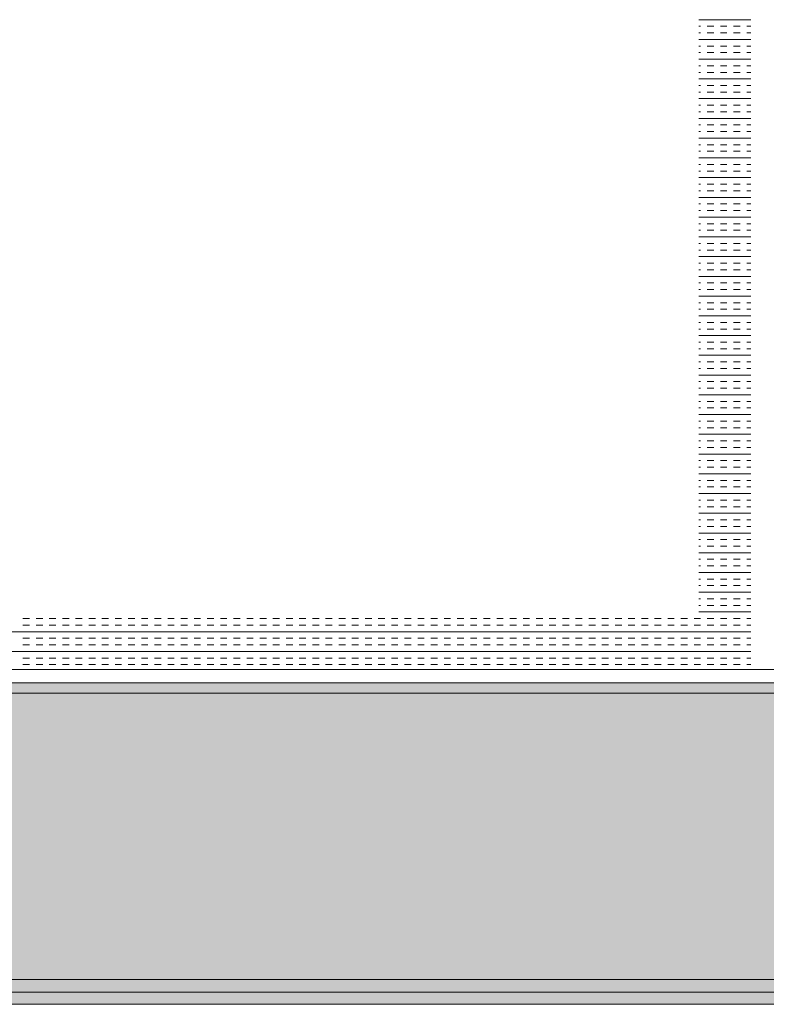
# Model space of a CAD drawing. Header units: millimetres. Extents: x -750 to 72845, y -24282 to 18874.
# Tile 97 of 154: x 67035 to 67396, y 11101 to 11577. Entities that reach past the tile are written whole.
import ezdxf

# ---------------------------------------------------------------- set-up
doc = ezdxf.new("R2010")
doc.units = ezdxf.units.MM
doc.header["$MEASUREMENT"] = 0
doc.layers.add('IRISH HOUSE_HYD AIRPORT_DRAINAGE LAYOUT 1$0$GREY SCALE', color=8, linetype='Continuous')
doc.layers.add('IRISH HOUSE_HYD AIRPORT_DRAINAGE LAYOUT 1$0$GREYSCALE', color=8, linetype='Continuous', lineweight=0)
doc.layers.add('M-MEP-ELPR-EQUIP', color=6, linetype='Continuous', lineweight=20)

# ---------------------------------------------------------------- blocks, each defined once
blk = doc.blocks.new('IRISH HOUSE_HYD AIRPORT_DRAINAGE LAYOUT 1$0$FLOOR PLAN')
at = {"layer": 'IRISH HOUSE_HYD AIRPORT_DRAINAGE LAYOUT 1$0$GREYSCALE', "lineweight": 0, "ltscale": 0.25}
h = blk.add_hatch(color=8, dxfattribs=at)
h.dxf.hatch_style = 1
h.paths.add_polyline_path([(13791.57, 11256.64), (13791.57, 11107.11), (21062.97, 11107.11), (21062.97, 11256.64)])
h = blk.add_hatch(color=8, dxfattribs=at)
h.dxf.hatch_style = 1
h.paths.add_polyline_path([(13949.55, 11251.55), (13949.56, 11101.18), (21261.6, 11101.46), (21261.59, 11251.83)])
at = {"layer": 'IRISH HOUSE_HYD AIRPORT_DRAINAGE LAYOUT 1$0$GREYSCALE', "color": 8, "lineweight": 0}
for p, q in [((17363.9, 11577.37), (17388.96, 11577.37)), ((17363.9, 11574.19), (17364.7, 11574.19)), ((17367.88, 11574.19), (17371.06, 11574.19)), ((17374.25, 11574.19), (17377.43, 11574.19)), ((17380.61, 11574.19), (17383.79, 11574.19)), ((17386.98, 11574.19), (17388.96, 11574.19)), ((17363.9, 11571), (17364.7, 11571)), ((17363.9, 11567.82), (17388.96, 11567.82)), ((17367.88, 11571), (17371.06, 11571)), ((17374.25, 11571), (17377.43, 11571)), ((17380.61, 11571), (17383.79, 11571)), ((17386.98, 11571), (17388.96, 11571)), ((17363.9, 11564.64), (17364.7, 11564.64)), ((17367.88, 11564.64), (17371.06, 11564.64)), ((17374.25, 11564.64), (17377.43, 11564.64)), ((17380.61, 11564.64), (17383.79, 11564.64)), ((17386.98, 11564.64), (17388.96, 11564.64)), ((17363.9, 11561.46), (17364.7, 11561.46)), ((17363.9, 11558.27), (17388.96, 11558.27)), ((17367.88, 11561.46), (17371.06, 11561.46)), ((17374.25, 11561.46), (17377.43, 11561.46)), ((17380.61, 11561.46), (17383.79, 11561.46)), ((17386.98, 11561.46), (17388.96, 11561.46)), ((17363.9, 11555.09), (17364.7, 11555.09)), ((17367.88, 11555.09), (17371.06, 11555.09)), ((17374.25, 11555.09), (17377.43, 11555.09)), ((17380.61, 11555.09), (17383.79, 11555.09)), ((17386.98, 11555.09), (17388.96, 11555.09)), ((17363.9, 11551.91), (17364.7, 11551.91)), ((17363.9, 11548.73), (17388.96, 11548.73)), ((17367.88, 11551.91), (17371.06, 11551.91)), ((17374.25, 11551.91), (17377.43, 11551.91)), ((17380.61, 11551.91), (17383.79, 11551.91)), ((17386.98, 11551.91), (17388.96, 11551.91)), ((17363.9, 11545.54), (17364.7, 11545.54)), ((17367.88, 11545.54), (17371.06, 11545.54)), ((17374.25, 11545.54), (17377.43, 11545.54)), ((17380.61, 11545.54), (17383.79, 11545.54)), ((17386.98, 11545.54), (17388.96, 11545.54)), ((17363.9, 11542.36), (17364.7, 11542.36)), ((17363.9, 11539.18), (17388.96, 11539.18)), ((17367.88, 11542.36), (17371.06, 11542.36)), ((17374.25, 11542.36), (17377.43, 11542.36)), ((17380.61, 11542.36), (17383.79, 11542.36)), ((17386.98, 11542.36), (17388.96, 11542.36)), ((17363.9, 11535.99), (17364.7, 11535.99)), ((17367.88, 11535.99), (17371.06, 11535.99)), ((17374.25, 11535.99), (17377.43, 11535.99)), ((17380.61, 11535.99), (17383.79, 11535.99)), ((17386.98, 11535.99), (17388.96, 11535.99)), ((17363.9, 11532.81), (17364.7, 11532.81)), ((17363.9, 11529.63), (17388.96, 11529.63)), ((17367.88, 11532.81), (17371.06, 11532.81)), ((17374.25, 11532.81), (17377.43, 11532.81)), ((17380.61, 11532.81), (17383.79, 11532.81)), ((17386.98, 11532.81), (17388.96, 11532.81)), ((17363.9, 11526.45), (17364.7, 11526.45)), ((17367.88, 11526.45), (17371.06, 11526.45)), ((17374.25, 11526.45), (17377.43, 11526.45)), ((17380.61, 11526.45), (17383.79, 11526.45)), ((17386.98, 11526.45), (17388.96, 11526.45)), ((17363.9, 11523.26), (17364.7, 11523.26)), ((17363.9, 11520.08), (17388.96, 11520.08)), ((17367.88, 11523.26), (17371.06, 11523.26)), ((17374.25, 11523.26), (17377.43, 11523.26)), ((17380.61, 11523.26), (17383.79, 11523.26)), ((17386.98, 11523.26), (17388.96, 11523.26)), ((17363.9, 11516.9), (17364.7, 11516.9)), ((17367.88, 11516.9), (17371.06, 11516.9)), ((17374.25, 11516.9), (17377.43, 11516.9)), ((17380.61, 11516.9), (17383.79, 11516.9)), ((17386.98, 11516.9), (17388.96, 11516.9)), ((17363.9, 11513.72), (17364.7, 11513.72)), ((17363.9, 11510.53), (17388.96, 11510.53)), ((17367.88, 11513.72), (17371.06, 11513.72)), ((17374.25, 11513.72), (17377.43, 11513.72)), ((17380.61, 11513.72), (17383.79, 11513.72)), ((17386.98, 11513.72), (17388.96, 11513.72)), ((17363.9, 11507.35), (17364.7, 11507.35)), ((17367.88, 11507.35), (17371.06, 11507.35)), ((17374.25, 11507.35), (17377.43, 11507.35)), ((17380.61, 11507.35), (17383.79, 11507.35)), ((17386.98, 11507.35), (17388.96, 11507.35)), ((17363.9, 11504.17), (17364.7, 11504.17)), ((17363.9, 11500.99), (17388.96, 11500.99)), ((17367.88, 11504.17), (17371.06, 11504.17)), ((17374.25, 11504.17), (17377.43, 11504.17)), ((17380.61, 11504.17), (17383.79, 11504.17)), ((17386.98, 11504.17), (17388.96, 11504.17)), ((17363.9, 11497.8), (17364.7, 11497.8)), ((17367.88, 11497.8), (17371.06, 11497.8)), ((17374.25, 11497.8), (17377.43, 11497.8)), ((17380.61, 11497.8), (17383.79, 11497.8)), ((17386.98, 11497.8), (17388.96, 11497.8)), ((17363.9, 11494.62), (17364.7, 11494.62)), ((17363.9, 11491.44), (17388.96, 11491.44)), ((17367.88, 11494.62), (17371.06, 11494.62)), ((17374.25, 11494.62), (17377.43, 11494.62)), ((17380.61, 11494.62), (17383.79, 11494.62)), ((17386.98, 11494.62), (17388.96, 11494.62)), ((17363.9, 11488.25), (17364.7, 11488.25)), ((17367.88, 11488.25), (17371.06, 11488.25)), ((17374.25, 11488.25), (17377.43, 11488.25)), ((17380.61, 11488.25), (17383.79, 11488.25)), ((17386.98, 11488.25), (17388.96, 11488.25)), ((17363.9, 11485.07), (17364.7, 11485.07)), ((17363.9, 11481.89), (17388.96, 11481.89)), ((17367.88, 11485.07), (17371.06, 11485.07)), ((17374.25, 11485.07), (17377.43, 11485.07)), ((17380.61, 11485.07), (17383.79, 11485.07)), ((17386.98, 11485.07), (17388.96, 11485.07)), ((17363.9, 11478.71), (17364.7, 11478.71)), ((17367.88, 11478.71), (17371.06, 11478.71)), ((17374.25, 11478.71), (17377.43, 11478.71)), ((17380.61, 11478.71), (17383.79, 11478.71)), ((17386.98, 11478.71), (17388.96, 11478.71)), ((17363.9, 11475.52), (17364.7, 11475.52)), ((17363.9, 11472.34), (17388.96, 11472.34)), ((17367.88, 11475.52), (17371.06, 11475.52)), ((17374.25, 11475.52), (17377.43, 11475.52)), ((17380.61, 11475.52), (17383.79, 11475.52)), ((17386.98, 11475.52), (17388.96, 11475.52)), ((17363.9, 11469.16), (17364.7, 11469.16)), ((17367.88, 11469.16), (17371.06, 11469.16)), ((17374.25, 11469.16), (17377.43, 11469.16)), ((17380.61, 11469.16), (17383.79, 11469.16)), ((17386.98, 11469.16), (17388.96, 11469.16)), ((17363.9, 11465.98), (17364.7, 11465.98)), ((17363.9, 11462.79), (17388.96, 11462.79)), ((17367.88, 11465.98), (17371.06, 11465.98)), ((17374.25, 11465.98), (17377.43, 11465.98)), ((17380.61, 11465.98), (17383.79, 11465.98)), ((17386.98, 11465.98), (17388.96, 11465.98)), ((17363.9, 11459.61), (17364.7, 11459.61)), ((17367.88, 11459.61), (17371.06, 11459.61)), ((17374.25, 11459.61), (17377.43, 11459.61)), ((17380.61, 11459.61), (17383.79, 11459.61)), ((17386.98, 11459.61), (17388.96, 11459.61)), ((17363.9, 11456.43), (17364.7, 11456.43)), ((17363.9, 11453.24), (17388.96, 11453.24)), ((17367.88, 11456.43), (17371.06, 11456.43)), ((17374.25, 11456.43), (17377.43, 11456.43)), ((17380.61, 11456.43), (17383.79, 11456.43)), ((17386.98, 11456.43), (17388.96, 11456.43)), ((17363.9, 11450.06), (17364.7, 11450.06)), ((17367.88, 11450.06), (17371.06, 11450.06)), ((17374.25, 11450.06), (17377.43, 11450.06)), ((17380.61, 11450.06), (17383.79, 11450.06)), ((17386.98, 11450.06), (17388.96, 11450.06)), ((17363.9, 11446.88), (17364.7, 11446.88)), ((17363.9, 11443.7), (17388.96, 11443.7)), ((17367.88, 11446.88), (17371.06, 11446.88)), ((17374.25, 11446.88), (17377.43, 11446.88)), ((17380.61, 11446.88), (17383.79, 11446.88)), ((17386.98, 11446.88), (17388.96, 11446.88)), ((17363.9, 11440.51), (17364.7, 11440.51)), ((17367.88, 11440.51), (17371.06, 11440.51)), ((17374.25, 11440.51), (17377.43, 11440.51)), ((17380.61, 11440.51), (17383.79, 11440.51)), ((17386.98, 11440.51), (17388.96, 11440.51)), ((17363.9, 11437.33), (17364.7, 11437.33)), ((17363.9, 11434.15), (17388.96, 11434.15)), ((17367.88, 11437.33), (17371.06, 11437.33)), ((17374.25, 11437.33), (17377.43, 11437.33)), ((17380.61, 11437.33), (17383.79, 11437.33)), ((17386.98, 11437.33), (17388.96, 11437.33)), ((17363.9, 11430.97), (17364.7, 11430.97)), ((17367.88, 11430.97), (17371.06, 11430.97)), ((17374.25, 11430.97), (17377.43, 11430.97)), ((17380.61, 11430.97), (17383.79, 11430.97)), ((17386.98, 11430.97), (17388.96, 11430.97)), ((17363.9, 11427.78), (17364.7, 11427.78)), ((17363.9, 11424.6), (17388.96, 11424.6)), ((17367.88, 11427.78), (17371.06, 11427.78)), ((17374.25, 11427.78), (17377.43, 11427.78)), ((17380.61, 11427.78), (17383.79, 11427.78)), ((17386.98, 11427.78), (17388.96, 11427.78)), ((17363.9, 11421.42), (17364.7, 11421.42)), ((17367.88, 11421.42), (17371.06, 11421.42)), ((17374.25, 11421.42), (17377.43, 11421.42)), ((17380.61, 11421.42), (17383.79, 11421.42)), ((17386.98, 11421.42), (17388.96, 11421.42)), ((17363.9, 11418.24), (17364.7, 11418.24)), ((17363.9, 11415.05), (17388.96, 11415.05)), ((17367.88, 11418.24), (17371.06, 11418.24)), ((17374.25, 11418.24), (17377.43, 11418.24)), ((17380.61, 11418.24), (17383.79, 11418.24)), ((17386.98, 11418.24), (17388.96, 11418.24)), ((17363.9, 11411.87), (17364.7, 11411.87)), ((17367.88, 11411.87), (17371.06, 11411.87)), ((17374.25, 11411.87), (17377.43, 11411.87)), ((17380.61, 11411.87), (17383.79, 11411.87)), ((17386.98, 11411.87), (17388.96, 11411.87)), ((17363.9, 11408.69), (17364.7, 11408.69)), ((17363.9, 11405.5), (17388.96, 11405.5)), ((17367.88, 11408.69), (17371.06, 11408.69)), ((17374.25, 11408.69), (17377.43, 11408.69)), ((17380.61, 11408.69), (17383.79, 11408.69)), ((17386.98, 11408.69), (17388.96, 11408.69)), ((17363.9, 11402.32), (17364.7, 11402.32)), ((17367.88, 11402.32), (17371.06, 11402.32)), ((17374.25, 11402.32), (17377.43, 11402.32)), ((17380.61, 11402.32), (17383.79, 11402.32)), ((17386.98, 11402.32), (17388.96, 11402.32)), ((17363.9, 11399.14), (17364.7, 11399.14)), ((17363.9, 11395.96), (17388.96, 11395.96)), ((17367.88, 11399.14), (17371.06, 11399.14)), ((17374.25, 11399.14), (17377.43, 11399.14)), ((17380.61, 11399.14), (17383.79, 11399.14)), ((17386.98, 11399.14), (17388.96, 11399.14)), ((17363.9, 11392.77), (17364.7, 11392.77)), ((17367.88, 11392.77), (17371.06, 11392.77)), ((17374.25, 11392.77), (17377.43, 11392.77)), ((17380.61, 11392.77), (17383.79, 11392.77)), ((17386.98, 11392.77), (17388.96, 11392.77)), ((17363.9, 11389.59), (17364.7, 11389.59)), ((17363.9, 11386.41), (17388.96, 11386.41)), ((17367.88, 11389.59), (17371.06, 11389.59)), ((17374.25, 11389.59), (17377.43, 11389.59)), ((17380.61, 11389.59), (17383.79, 11389.59)), ((17386.98, 11389.59), (17388.96, 11389.59)), ((17363.9, 11383.23), (17364.7, 11383.23)), ((17367.88, 11383.23), (17371.06, 11383.23)), ((17374.25, 11383.23), (17377.43, 11383.23)), ((17380.61, 11383.23), (17383.79, 11383.23)), ((17386.98, 11383.23), (17388.96, 11383.23)), ((17363.9, 11380.04), (17364.7, 11380.04)), ((17363.9, 11376.86), (17388.96, 11376.86)), ((17367.88, 11380.04), (17371.06, 11380.04)), ((17374.25, 11380.04), (17377.43, 11380.04)), ((17380.61, 11380.04), (17383.79, 11380.04)), ((17386.98, 11380.04), (17388.96, 11380.04)), ((17363.9, 11373.68), (17364.7, 11373.68)), ((17367.88, 11373.68), (17371.06, 11373.68)), ((17374.25, 11373.68), (17377.43, 11373.68)), ((17380.61, 11373.68), (17383.79, 11373.68)), ((17386.98, 11373.68), (17388.96, 11373.68)), ((17363.9, 11370.49), (17364.7, 11370.49)), ((17363.9, 11367.31), (17388.96, 11367.31)), ((17367.88, 11370.49), (17371.06, 11370.49)), ((17374.25, 11370.49), (17377.43, 11370.49)), ((17380.61, 11370.49), (17383.79, 11370.49)), ((17386.98, 11370.49), (17388.96, 11370.49)), ((17363.9, 11364.13), (17364.7, 11364.13)), ((17367.88, 11364.13), (17371.06, 11364.13)), ((17374.25, 11364.13), (17377.43, 11364.13)), ((17380.61, 11364.13), (17383.79, 11364.13)), ((17386.98, 11364.13), (17388.96, 11364.13)), ((17363.9, 11360.95), (17364.7, 11360.95)), ((17363.9, 11357.76), (17388.96, 11357.76)), ((17367.88, 11360.95), (17371.06, 11360.95)), ((17374.25, 11360.95), (17377.43, 11360.95)), ((17380.61, 11360.95), (17383.79, 11360.95)), ((17386.98, 11360.95), (17388.96, 11360.95)), ((17363.9, 11354.58), (17364.7, 11354.58)), ((17367.88, 11354.58), (17371.06, 11354.58)), ((17374.25, 11354.58), (17377.43, 11354.58)), ((17380.61, 11354.58), (17383.79, 11354.58)), ((17386.98, 11354.58), (17388.96, 11354.58)), ((17363.9, 11351.4), (17364.7, 11351.4)), ((17363.9, 11348.22), (17388.96, 11348.22)), ((17367.88, 11351.4), (17371.06, 11351.4)), ((17374.25, 11351.4), (17377.43, 11351.4)), ((17380.61, 11351.4), (17383.79, 11351.4)), ((17386.98, 11351.4), (17388.96, 11351.4)), ((17363.9, 11345.03), (17364.7, 11345.03)), ((17367.88, 11345.03), (17371.06, 11345.03)), ((17374.25, 11345.03), (17377.43, 11345.03)), ((17380.61, 11345.03), (17383.79, 11345.03)), ((17386.98, 11345.03), (17388.96, 11345.03)), ((17363.9, 11341.85), (17364.7, 11341.85)), ((17363.9, 11338.67), (17388.96, 11338.67)), ((17367.88, 11341.85), (17371.06, 11341.85)), ((17374.25, 11341.85), (17377.43, 11341.85)), ((17380.61, 11341.85), (17383.79, 11341.85)), ((17386.98, 11341.85), (17388.96, 11341.85)), ((17363.9, 11335.49), (17364.7, 11335.49)), ((17367.88, 11335.49), (17371.06, 11335.49)), ((17374.25, 11335.49), (17377.43, 11335.49)), ((17380.61, 11335.49), (17383.79, 11335.49)), ((17386.98, 11335.49), (17388.96, 11335.49)), ((17363.9, 11332.3), (17364.7, 11332.3)), ((17363.9, 11329.12), (17388.96, 11329.12)), ((17367.88, 11332.3), (17371.06, 11332.3)), ((17374.25, 11332.3), (17377.43, 11332.3)), ((17380.61, 11332.3), (17383.79, 11332.3)), ((17386.98, 11332.3), (17388.96, 11332.3)), ((17363.9, 11325.94), (17364.7, 11325.94)), ((17367.88, 11325.94), (17371.06, 11325.94)), ((17374.25, 11325.94), (17377.43, 11325.94)), ((17380.61, 11325.94), (17383.79, 11325.94)), ((17386.98, 11325.94), (17388.96, 11325.94)), ((17363.9, 11322.75), (17364.7, 11322.75)), ((17363.9, 11319.57), (17388.96, 11319.57)), ((17367.88, 11322.75), (17371.06, 11322.75)), ((17374.25, 11322.75), (17377.43, 11322.75)), ((17380.61, 11322.75), (17383.79, 11322.75)), ((17386.98, 11322.75), (17388.96, 11322.75)), ((17363.9, 11316.39), (17364.7, 11316.39)), ((17367.88, 11316.39), (17371.06, 11316.39)), ((17374.25, 11316.39), (17377.43, 11316.39)), ((17380.61, 11316.39), (17383.79, 11316.39)), ((17386.98, 11316.39), (17388.96, 11316.39)), ((17363.9, 11313.21), (17364.7, 11313.21)), ((17363.9, 11310.02), (17388.96, 11310.02)), ((17367.88, 11313.21), (17371.06, 11313.21)), ((17374.25, 11313.21), (17377.43, 11313.21)), ((17380.61, 11313.21), (17383.79, 11313.21)), ((17386.98, 11313.21), (17388.96, 11313.21)), ((17363.9, 11306.84), (17364.7, 11306.84)), ((17367.88, 11306.84), (17371.06, 11306.84)), ((17374.25, 11306.84), (17377.43, 11306.84)), ((17380.61, 11306.84), (17383.79, 11306.84)), ((17386.98, 11306.84), (17388.96, 11306.84)), ((17363.9, 11303.66), (17364.7, 11303.66)), ((17363.9, 11300.48), (17388.96, 11300.48)), ((17367.88, 11303.66), (17371.06, 11303.66)), ((17374.25, 11303.66), (17377.43, 11303.66)), ((17380.61, 11303.66), (17383.79, 11303.66)), ((17386.98, 11303.66), (17388.96, 11303.66)), ((17363.9, 11297.29), (17364.7, 11297.29)), ((17367.88, 11297.29), (17371.06, 11297.29)), ((17374.25, 11297.29), (17377.43, 11297.29)), ((17380.61, 11297.29), (17383.79, 11297.29)), ((17386.98, 11297.29), (17388.96, 11297.29)), ((17363.9, 11294.11), (17364.7, 11294.11)), ((17363.9, 11290.93), (17388.96, 11290.93)), ((17367.88, 11294.11), (17371.06, 11294.11)), ((17374.25, 11294.11), (17377.43, 11294.11)), ((17380.61, 11294.11), (17383.79, 11294.11)), ((17386.98, 11294.11), (17388.96, 11294.11)), ((17036.88, 11287.74), (17040.06, 11287.74)), ((17043.25, 11287.74), (17046.43, 11287.74)), ((17049.61, 11287.74), (17052.79, 11287.74)), ((17055.98, 11287.74), (17059.16, 11287.74)), ((17062.34, 11287.74), (17065.52, 11287.74)), ((17068.71, 11287.74), (17071.89, 11287.74)), ((17075.07, 11287.74), (17078.26, 11287.74)), ((17081.44, 11287.74), (17084.62, 11287.74)), ((17087.8, 11287.74), (17090.99, 11287.74)), ((17094.17, 11287.74), (17097.35, 11287.74)), ((17100.53, 11287.74), (17103.72, 11287.74)), ((17106.9, 11287.74), (17110.08, 11287.74)), ((17113.27, 11287.74), (17116.45, 11287.74)), ((17119.63, 11287.74), (17122.81, 11287.74)), ((17126, 11287.74), (17129.18, 11287.74)), ((17132.36, 11287.74), (17135.54, 11287.74)), ((17138.73, 11287.74), (17141.91, 11287.74)), ((17145.09, 11287.74), (17148.27, 11287.74)), ((17151.46, 11287.74), (17154.64, 11287.74)), ((17157.82, 11287.74), (17161.01, 11287.74)), ((17164.19, 11287.74), (17167.37, 11287.74)), ((17170.55, 11287.74), (17173.74, 11287.74)), ((17176.92, 11287.74), (17180.1, 11287.74)), ((17183.28, 11287.74), (17186.47, 11287.74)), ((17189.65, 11287.74), (17192.83, 11287.74)), ((17196.02, 11287.74), (17199.2, 11287.74)), ((17202.38, 11287.74), (17205.56, 11287.74)), ((17208.75, 11287.74), (17211.93, 11287.74)), ((17215.11, 11287.74), (17218.29, 11287.74)), ((17221.48, 11287.74), (17224.66, 11287.74)), ((17227.84, 11287.74), (17231.02, 11287.74)), ((17234.21, 11287.74), (17237.39, 11287.74)), ((17240.57, 11287.74), (17243.76, 11287.74)), ((17246.94, 11287.74), (17250.12, 11287.74)), ((17253.3, 11287.74), (17256.49, 11287.74)), ((17259.67, 11287.74), (17262.85, 11287.74)), ((17266.03, 11287.74), (17269.22, 11287.74)), ((17272.4, 11287.74), (17275.58, 11287.74)), ((17278.77, 11287.74), (17281.95, 11287.74)), ((17285.13, 11287.74), (17288.31, 11287.74)), ((17291.5, 11287.74), (17294.68, 11287.74)), ((17297.86, 11287.74), (17301.04, 11287.74)), ((17304.23, 11287.74), (17307.41, 11287.74)), ((17310.59, 11287.74), (17313.77, 11287.74)), ((17316.96, 11287.74), (17320.14, 11287.74)), ((17323.32, 11287.74), (17326.51, 11287.74)), ((17329.69, 11287.74), (17332.87, 11287.74)), ((17336.05, 11287.74), (17339.24, 11287.74)), ((17342.42, 11287.74), (17345.6, 11287.74)), ((17348.78, 11287.74), (17351.97, 11287.74)), ((17355.15, 11287.74), (17358.33, 11287.74)), ((17361.52, 11287.74), (17364.7, 11287.74)), ((17367.88, 11287.74), (17371.06, 11287.74)), ((17374.25, 11287.74), (17377.43, 11287.74)), ((17380.61, 11287.74), (17383.79, 11287.74)), ((17386.98, 11287.74), (17388.96, 11287.74)), ((16687.27, 11281.38), (17388.96, 11281.38)), ((17036.88, 11284.56), (17040.06, 11284.56)), ((17043.25, 11284.56), (17046.43, 11284.56)), ((17049.61, 11284.56), (17052.79, 11284.56)), ((17055.98, 11284.56), (17059.16, 11284.56)), ((17062.34, 11284.56), (17065.52, 11284.56)), ((17068.71, 11284.56), (17071.89, 11284.56)), ((17075.07, 11284.56), (17078.26, 11284.56)), ((17081.44, 11284.56), (17084.62, 11284.56)), ((17087.8, 11284.56), (17090.99, 11284.56)), ((17094.17, 11284.56), (17097.35, 11284.56)), ((17100.53, 11284.56), (17103.72, 11284.56)), ((17106.9, 11284.56), (17110.08, 11284.56)), ((17113.27, 11284.56), (17116.45, 11284.56)), ((17119.63, 11284.56), (17122.81, 11284.56)), ((17126, 11284.56), (17129.18, 11284.56)), ((17132.36, 11284.56), (17135.54, 11284.56)), ((17138.73, 11284.56), (17141.91, 11284.56)), ((17145.09, 11284.56), (17148.27, 11284.56)), ((17151.46, 11284.56), (17154.64, 11284.56)), ((17157.82, 11284.56), (17161.01, 11284.56)), ((17164.19, 11284.56), (17167.37, 11284.56)), ((17170.55, 11284.56), (17173.74, 11284.56)), ((17176.92, 11284.56), (17180.1, 11284.56)), ((17183.28, 11284.56), (17186.47, 11284.56)), ((17189.65, 11284.56), (17192.83, 11284.56)), ((17196.02, 11284.56), (17199.2, 11284.56)), ((17202.38, 11284.56), (17205.56, 11284.56)), ((17208.75, 11284.56), (17211.93, 11284.56)), ((17215.11, 11284.56), (17218.29, 11284.56)), ((17221.48, 11284.56), (17224.66, 11284.56)), ((17227.84, 11284.56), (17231.02, 11284.56)), ((17234.21, 11284.56), (17237.39, 11284.56)), ((17240.57, 11284.56), (17243.76, 11284.56)), ((17246.94, 11284.56), (17250.12, 11284.56)), ((17253.3, 11284.56), (17256.49, 11284.56)), ((17259.67, 11284.56), (17262.85, 11284.56)), ((17266.03, 11284.56), (17269.22, 11284.56)), ((17272.4, 11284.56), (17275.58, 11284.56)), ((17278.77, 11284.56), (17281.95, 11284.56)), ((17285.13, 11284.56), (17288.31, 11284.56)), ((17291.5, 11284.56), (17294.68, 11284.56)), ((17297.86, 11284.56), (17301.04, 11284.56)), ((17304.23, 11284.56), (17307.41, 11284.56)), ((17310.59, 11284.56), (17313.77, 11284.56)), ((17316.96, 11284.56), (17320.14, 11284.56)), ((17323.32, 11284.56), (17326.51, 11284.56)), ((17329.69, 11284.56), (17332.87, 11284.56)), ((17336.05, 11284.56), (17339.24, 11284.56)), ((17342.42, 11284.56), (17345.6, 11284.56)), ((17348.78, 11284.56), (17351.97, 11284.56)), ((17355.15, 11284.56), (17358.33, 11284.56)), ((17361.52, 11284.56), (17364.7, 11284.56)), ((17367.88, 11284.56), (17371.06, 11284.56)), ((17374.25, 11284.56), (17377.43, 11284.56)), ((17380.61, 11284.56), (17383.79, 11284.56)), ((17386.98, 11284.56), (17388.96, 11284.56)), ((17036.88, 11278.2), (17040.06, 11278.2)), ((17043.25, 11278.2), (17046.43, 11278.2)), ((17049.61, 11278.2), (17052.79, 11278.2)), ((17055.98, 11278.2), (17059.16, 11278.2)), ((17062.34, 11278.2), (17065.52, 11278.2)), ((17068.71, 11278.2), (17071.89, 11278.2)), ((17075.07, 11278.2), (17078.26, 11278.2)), ((17081.44, 11278.2), (17084.62, 11278.2)), ((17087.8, 11278.2), (17090.99, 11278.2)), ((17094.17, 11278.2), (17097.35, 11278.2)), ((17100.53, 11278.2), (17103.72, 11278.2)), ((17106.9, 11278.2), (17110.08, 11278.2)), ((17113.27, 11278.2), (17116.45, 11278.2)), ((17119.63, 11278.2), (17122.81, 11278.2)), ((17126, 11278.2), (17129.18, 11278.2)), ((17132.36, 11278.2), (17135.54, 11278.2)), ((17138.73, 11278.2), (17141.91, 11278.2)), ((17145.09, 11278.2), (17148.27, 11278.2)), ((17151.46, 11278.2), (17154.64, 11278.2)), ((17157.82, 11278.2), (17161.01, 11278.2)), ((17164.19, 11278.2), (17167.37, 11278.2)), ((17170.55, 11278.2), (17173.74, 11278.2)), ((17176.92, 11278.2), (17180.1, 11278.2)), ((17183.28, 11278.2), (17186.47, 11278.2)), ((17189.65, 11278.2), (17192.83, 11278.2)), ((17196.02, 11278.2), (17199.2, 11278.2)), ((17202.38, 11278.2), (17205.56, 11278.2)), ((17208.75, 11278.2), (17211.93, 11278.2)), ((17215.11, 11278.2), (17218.29, 11278.2)), ((17221.48, 11278.2), (17224.66, 11278.2)), ((17227.84, 11278.2), (17231.02, 11278.2)), ((17234.21, 11278.2), (17237.39, 11278.2)), ((17240.57, 11278.2), (17243.76, 11278.2)), ((17246.94, 11278.2), (17250.12, 11278.2)), ((17253.3, 11278.2), (17256.49, 11278.2)), ((17259.67, 11278.2), (17262.85, 11278.2)), ((17266.03, 11278.2), (17269.22, 11278.2)), ((17272.4, 11278.2), (17275.58, 11278.2)), ((17278.77, 11278.2), (17281.95, 11278.2)), ((17285.13, 11278.2), (17288.31, 11278.2)), ((17291.5, 11278.2), (17294.68, 11278.2)), ((17297.86, 11278.2), (17301.04, 11278.2)), ((17304.23, 11278.2), (17307.41, 11278.2)), ((17310.59, 11278.2), (17313.77, 11278.2)), ((17316.96, 11278.2), (17320.14, 11278.2)), ((17323.32, 11278.2), (17326.51, 11278.2)), ((17329.69, 11278.2), (17332.87, 11278.2)), ((17336.05, 11278.2), (17339.24, 11278.2)), ((17342.42, 11278.2), (17345.6, 11278.2)), ((17348.78, 11278.2), (17351.97, 11278.2)), ((17355.15, 11278.2), (17358.33, 11278.2)), ((17361.52, 11278.2), (17364.7, 11278.2)), ((17367.88, 11278.2), (17371.06, 11278.2)), ((17374.25, 11278.2), (17377.43, 11278.2)), ((17380.61, 11278.2), (17383.79, 11278.2)), ((17386.98, 11278.2), (17388.96, 11278.2)), ((16687.27, 11271.83), (17388.96, 11271.83)), ((17036.88, 11275.01), (17040.06, 11275.01)), ((17043.25, 11275.01), (17046.43, 11275.01)), ((17049.61, 11275.01), (17052.79, 11275.01)), ((17055.98, 11275.01), (17059.16, 11275.01)), ((17062.34, 11275.01), (17065.52, 11275.01)), ((17068.71, 11275.01), (17071.89, 11275.01)), ((17075.07, 11275.01), (17078.26, 11275.01)), ((17081.44, 11275.01), (17084.62, 11275.01)), ((17087.8, 11275.01), (17090.99, 11275.01)), ((17094.17, 11275.01), (17097.35, 11275.01)), ((17100.53, 11275.01), (17103.72, 11275.01)), ((17106.9, 11275.01), (17110.08, 11275.01)), ((17113.27, 11275.01), (17116.45, 11275.01)), ((17119.63, 11275.01), (17122.81, 11275.01)), ((17126, 11275.01), (17129.18, 11275.01)), ((17132.36, 11275.01), (17135.54, 11275.01)), ((17138.73, 11275.01), (17141.91, 11275.01)), ((17145.09, 11275.01), (17148.27, 11275.01)), ((17151.46, 11275.01), (17154.64, 11275.01)), ((17157.82, 11275.01), (17161.01, 11275.01)), ((17164.19, 11275.01), (17167.37, 11275.01)), ((17170.55, 11275.01), (17173.74, 11275.01)), ((17176.92, 11275.01), (17180.1, 11275.01)), ((17183.28, 11275.01), (17186.47, 11275.01)), ((17189.65, 11275.01), (17192.83, 11275.01)), ((17196.02, 11275.01), (17199.2, 11275.01)), ((17202.38, 11275.01), (17205.56, 11275.01)), ((17208.75, 11275.01), (17211.93, 11275.01)), ((17215.11, 11275.01), (17218.29, 11275.01)), ((17221.48, 11275.01), (17224.66, 11275.01)), ((17227.84, 11275.01), (17231.02, 11275.01)), ((17234.21, 11275.01), (17237.39, 11275.01)), ((17240.57, 11275.01), (17243.76, 11275.01)), ((17246.94, 11275.01), (17250.12, 11275.01)), ((17253.3, 11275.01), (17256.49, 11275.01)), ((17259.67, 11275.01), (17262.85, 11275.01)), ((17266.03, 11275.01), (17269.22, 11275.01)), ((17272.4, 11275.01), (17275.58, 11275.01)), ((17278.77, 11275.01), (17281.95, 11275.01)), ((17285.13, 11275.01), (17288.31, 11275.01)), ((17291.5, 11275.01), (17294.68, 11275.01)), ((17297.86, 11275.01), (17301.04, 11275.01)), ((17304.23, 11275.01), (17307.41, 11275.01)), ((17310.59, 11275.01), (17313.77, 11275.01)), ((17316.96, 11275.01), (17320.14, 11275.01)), ((17323.32, 11275.01), (17326.51, 11275.01)), ((17329.69, 11275.01), (17332.87, 11275.01)), ((17336.05, 11275.01), (17339.24, 11275.01)), ((17342.42, 11275.01), (17345.6, 11275.01)), ((17348.78, 11275.01), (17351.97, 11275.01)), ((17355.15, 11275.01), (17358.33, 11275.01)), ((17361.52, 11275.01), (17364.7, 11275.01)), ((17367.88, 11275.01), (17371.06, 11275.01)), ((17374.25, 11275.01), (17377.43, 11275.01)), ((17380.61, 11275.01), (17383.79, 11275.01)), ((17386.98, 11275.01), (17388.96, 11275.01)), ((17036.88, 11268.65), (17040.06, 11268.65)), ((17043.25, 11268.65), (17046.43, 11268.65)), ((17049.61, 11268.65), (17052.79, 11268.65)), ((17055.98, 11268.65), (17059.16, 11268.65)), ((17062.34, 11268.65), (17065.52, 11268.65)), ((17068.71, 11268.65), (17071.89, 11268.65)), ((17075.07, 11268.65), (17078.26, 11268.65)), ((17081.44, 11268.65), (17084.62, 11268.65)), ((17087.8, 11268.65), (17090.99, 11268.65)), ((17094.17, 11268.65), (17097.35, 11268.65)), ((17100.53, 11268.65), (17103.72, 11268.65)), ((17106.9, 11268.65), (17110.08, 11268.65)), ((17113.27, 11268.65), (17116.45, 11268.65)), ((17119.63, 11268.65), (17122.81, 11268.65)), ((17126, 11268.65), (17129.18, 11268.65)), ((17132.36, 11268.65), (17135.54, 11268.65)), ((17138.73, 11268.65), (17141.91, 11268.65)), ((17145.09, 11268.65), (17148.27, 11268.65)), ((17151.46, 11268.65), (17154.64, 11268.65)), ((17157.82, 11268.65), (17161.01, 11268.65)), ((17164.19, 11268.65), (17167.37, 11268.65)), ((17170.55, 11268.65), (17173.74, 11268.65)), ((17176.92, 11268.65), (17180.1, 11268.65)), ((17183.28, 11268.65), (17186.47, 11268.65)), ((17189.65, 11268.65), (17192.83, 11268.65)), ((17196.02, 11268.65), (17199.2, 11268.65)), ((17202.38, 11268.65), (17205.56, 11268.65)), ((17208.75, 11268.65), (17211.93, 11268.65)), ((17215.11, 11268.65), (17218.29, 11268.65)), ((17221.48, 11268.65), (17224.66, 11268.65)), ((17227.84, 11268.65), (17231.02, 11268.65)), ((17234.21, 11268.65), (17237.39, 11268.65)), ((17240.57, 11268.65), (17243.76, 11268.65)), ((17246.94, 11268.65), (17250.12, 11268.65)), ((17253.3, 11268.65), (17256.49, 11268.65)), ((17259.67, 11268.65), (17262.85, 11268.65)), ((17266.03, 11268.65), (17269.22, 11268.65)), ((17272.4, 11268.65), (17275.58, 11268.65)), ((17278.77, 11268.65), (17281.95, 11268.65)), ((17285.13, 11268.65), (17288.31, 11268.65)), ((17291.5, 11268.65), (17294.68, 11268.65)), ((17297.86, 11268.65), (17301.04, 11268.65)), ((17304.23, 11268.65), (17307.41, 11268.65)), ((17310.59, 11268.65), (17313.77, 11268.65)), ((17316.96, 11268.65), (17320.14, 11268.65)), ((17323.32, 11268.65), (17326.51, 11268.65)), ((17329.69, 11268.65), (17332.87, 11268.65)), ((17336.05, 11268.65), (17339.24, 11268.65)), ((17342.42, 11268.65), (17345.6, 11268.65)), ((17348.78, 11268.65), (17351.97, 11268.65)), ((17355.15, 11268.65), (17358.33, 11268.65)), ((17361.52, 11268.65), (17364.7, 11268.65)), ((17367.88, 11268.65), (17371.06, 11268.65)), ((17374.25, 11268.65), (17377.43, 11268.65)), ((17380.61, 11268.65), (17383.79, 11268.65)), ((17386.98, 11268.65), (17388.96, 11268.65)), ((17036.88, 11265.47), (17040.06, 11265.47)), ((17043.25, 11265.47), (17046.43, 11265.47)), ((17049.61, 11265.47), (17052.79, 11265.47)), ((17055.98, 11265.47), (17059.16, 11265.47)), ((17062.34, 11265.47), (17065.52, 11265.47)), ((17068.71, 11265.47), (17071.89, 11265.47)), ((17075.07, 11265.47), (17078.26, 11265.47)), ((17081.44, 11265.47), (17084.62, 11265.47)), ((17087.8, 11265.47), (17090.99, 11265.47)), ((17094.17, 11265.47), (17097.35, 11265.47)), ((17100.53, 11265.47), (17103.72, 11265.47)), ((17106.9, 11265.47), (17110.08, 11265.47)), ((17113.27, 11265.47), (17116.45, 11265.47)), ((17119.63, 11265.47), (17122.81, 11265.47)), ((17126, 11265.47), (17129.18, 11265.47)), ((17132.36, 11265.47), (17135.54, 11265.47)), ((17138.73, 11265.47), (17141.91, 11265.47)), ((17145.09, 11265.47), (17148.27, 11265.47)), ((17151.46, 11265.47), (17154.64, 11265.47)), ((17157.82, 11265.47), (17161.01, 11265.47)), ((17164.19, 11265.47), (17167.37, 11265.47)), ((17170.55, 11265.47), (17173.74, 11265.47)), ((17176.92, 11265.47), (17180.1, 11265.47)), ((17183.28, 11265.47), (17186.47, 11265.47)), ((17189.65, 11265.47), (17192.83, 11265.47)), ((17196.02, 11265.47), (17199.2, 11265.47)), ((17202.38, 11265.47), (17205.56, 11265.47)), ((17208.75, 11265.47), (17211.93, 11265.47)), ((17215.11, 11265.47), (17218.29, 11265.47)), ((17221.48, 11265.47), (17224.66, 11265.47)), ((17227.84, 11265.47), (17231.02, 11265.47)), ((17234.21, 11265.47), (17237.39, 11265.47)), ((17240.57, 11265.47), (17243.76, 11265.47)), ((17246.94, 11265.47), (17250.12, 11265.47)), ((17253.3, 11265.47), (17256.49, 11265.47)), ((17259.67, 11265.47), (17262.85, 11265.47)), ((17266.03, 11265.47), (17269.22, 11265.47)), ((17272.4, 11265.47), (17275.58, 11265.47)), ((17278.77, 11265.47), (17281.95, 11265.47)), ((17285.13, 11265.47), (17288.31, 11265.47)), ((17291.5, 11265.47), (17294.68, 11265.47)), ((17297.86, 11265.47), (17301.04, 11265.47)), ((17304.23, 11265.47), (17307.41, 11265.47)), ((17310.59, 11265.47), (17313.77, 11265.47)), ((17316.96, 11265.47), (17320.14, 11265.47)), ((17323.32, 11265.47), (17326.51, 11265.47)), ((17329.69, 11265.47), (17332.87, 11265.47)), ((17336.05, 11265.47), (17339.24, 11265.47)), ((17342.42, 11265.47), (17345.6, 11265.47)), ((17348.78, 11265.47), (17351.97, 11265.47)), ((17355.15, 11265.47), (17358.33, 11265.47)), ((17361.52, 11265.47), (17364.7, 11265.47)), ((17367.88, 11265.47), (17371.06, 11265.47)), ((17374.25, 11265.47), (17377.43, 11265.47)), ((17380.61, 11265.47), (17383.79, 11265.47)), ((17386.98, 11265.47), (17388.96, 11265.47))]:
    blk.add_line(p, q, dxfattribs=at)
at = {"layer": 'IRISH HOUSE_HYD AIRPORT_DRAINAGE LAYOUT 1$0$GREYSCALE', "color": 8, "lineweight": 0, "ltscale": 0.25}
for p, q in [((13767.89, 11263.15), (21061.98, 11263.15)), ((13791.57, 11256.64), (21062.97, 11256.64)), ((21363.6, 11251.58), (13751.75, 11251.58)), ((13751.75, 11251.58), (21363.89, 11251.58)), ((13949.55, 11251.55), (21261.59, 11251.83)), ((21061.98, 11113.15), (13767.89, 11113.15)), ((21062.97, 11107.11), (13791.57, 11107.11)), ((21363.89, 11101.22), (13751.75, 11101.22)), ((21261.6, 11101.46), (13949.56, 11101.18))]:
    blk.add_line(p, q, dxfattribs=at)
blk = doc.blocks.new('IRISH HOUSE_HYD AIRPORT_DRAINAGE LAYOUT 1')
at = {"layer": 'IRISH HOUSE_HYD AIRPORT_DRAINAGE LAYOUT 1$0$GREY SCALE'}
blk.add_blockref('IRISH HOUSE_HYD AIRPORT_DRAINAGE LAYOUT 1$0$FLOOR PLAN', (0, 0), dxfattribs=at)

msp = doc.modelspace()

# ---------------------------------------------------------------- block references
at = {"layer": 'M-MEP-ELPR-EQUIP'}
msp.add_blockref('IRISH HOUSE_HYD AIRPORT_DRAINAGE LAYOUT 1', (50000, 0), dxfattribs=at)

doc.saveas('drawing.dxf')
